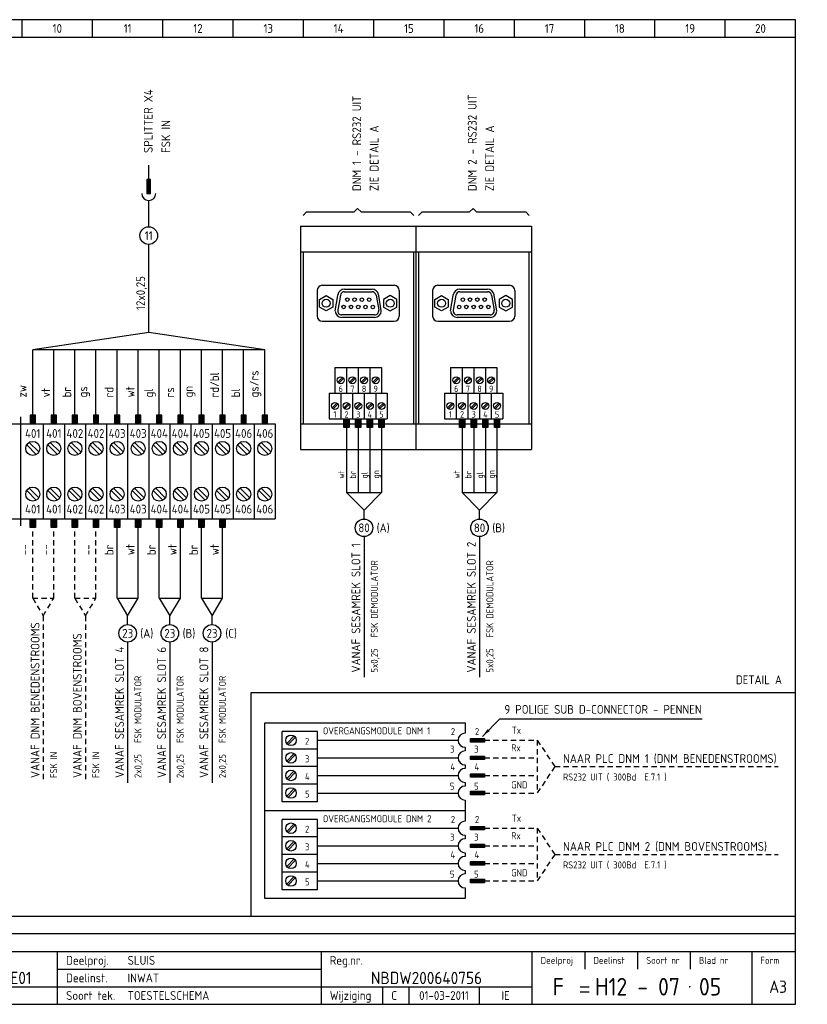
# Model space of a CAD drawing. Extents: x 10 to 413, y 10 to 290.
# Tile 3 of 3: x 189 to 413, y 10 to 290. Entities that reach past the tile are written whole.
import ezdxf
from ezdxf.enums import TextEntityAlignment as Align

# ---------------------------------------------------------------- set-up
doc = ezdxf.new("R2010")
doc.units = 0
doc.header["$MEASUREMENT"] = 0
doc.linetypes.add('STREEP', pattern=[2.5, 1.5, -1])
doc.layers.get('0').update_dxf_attribs({"linetype": 'CONTINUOUS'})
for name, color, linetype in [('0-25', 7, 'CONTINUOUS'), ('0-35', 2, 'CONTINUOUS'), ('0-50', 3, 'CONTINUOUS'), ('B-25', 7, 'CONTINUOUS'), ('S-25', 7, 'CONTINUOUS')]:
    doc.layers.add(name, color=color, linetype=linetype)
doc.styles.add('ISO', font='iso.shx')
doc.styles.add('ISO-SS', font='ISO')
doc.styles.get("Standard").update_dxf_attribs({"font": 'iso.shx'})
doc.dimstyles.get("Standard").update_dxf_attribs({"dimtxt": 0.18, "dimasz": 0.18, "dimexe": 0.18, "dimexo": 0.0625, "dimgap": 0.09, "dimtad": 0, "dimtih": 1, "dimtoh": 1, "dimdec": 4, "dimzin": 0, "dimdsep": 46, "dimtxsty": 'Standard', "dimcen": 0.09, "dimadec": 0, "dimazin": 0, "dimtfac": 1, "dimtdec": 4, "dimtofl": 0, "dimtmove": 2, "dimatfit": 3, "dimfxl": 0, "dimtolj": 1, "dimtzin": 0, "dimarcsym": 0})

# ---------------------------------------------------------------- blocks, each defined once
blk = doc.blocks.new('KADERA3')
at = {"layer": '0-25'}
for p, q in [((190, 285), (190, 290)), ((210, 285), (210, 290)), ((230, 285), (230, 290)), ((250, 285), (250, 290)), ((270, 285), (270, 290)), ((290, 285), (290, 290)), ((310, 285), (310, 290)), ((330, 285), (330, 290)), ((350, 285), (350, 290)), ((370, 285), (370, 290)), ((390, 285), (390, 290)), ((10, 285), (410, 285)), ((410, 35), (10, 35)), ((410, 30), (10, 30)), ((350, 25), (350, 20)), ((365, 25), (365, 20)), ((380, 25), (380, 20)), ((200, 20), (275, 20)), ((150, 15), (335, 15)), ((292.5, 15), (292.5, 10)), ((300, 15), (300, 10)), ((320, 15), (320, 10))]:
    blk.add_line(p, q, dxfattribs=at)
at = {"layer": '0-35'}
for p, q in [((200, 25), (200, 10)), ((275, 25), (275, 10)), ((335, 25), (335, 10)), ((397.5, 25), (397.5, 10))]:
    blk.add_line(p, q, dxfattribs=at)
at = {"layer": '0-50'}
for p, q in [((10, 25), (410, 25)), ((348.75, 15), (351.25, 15)), ((348.75, 13.5), (351.25, 13.5))]:
    blk.add_line(p, q, dxfattribs=at)
blk.add_lwpolyline([(10, 10), (410, 10), (410, 290), (10, 290)], close=True, dxfattribs=at)
at = {"layer": '0-50', "const_width": 0.25}
blk.add_lwpolyline([(379.75, 15, 1), (380, 15, 1)], format="xyb", close=True, dxfattribs=at)
at = {"layer": '0-25', "style": 'ISO'}
for s, height, p in [('Deelproj.', 2.5, (202.5, 22.5)), ('Reg.nr.', 2.5, (277.5, 22.5)), ('Deelproj', 2, (337.5, 22.5)), ('Deelinst', 2, (352.5, 22.5)), ('Soort nr', 2, (367.5, 22.5)), ('Blad nr', 2, (382.5, 22.5)), ('Form', 2, (400, 22.5)), ('Deelinst.', 2.5, (202.5, 17.5)), ('Soort tek.', 2.5, (202.5, 12.5)), ('Wijziging', 2.5, (277.5, 12.5))]:
    blk.add_text(s, height=height, dxfattribs=at).set_placement(p, align=Align.MIDDLE_LEFT)
for tag, p in [('STR1', (20, 287.5)), ('STR2', (40, 287.5)), ('STR3', (60, 287.5)), ('STR4', (80, 287.5)), ('STR5', (100, 287.5)), ('STR6', (120, 287.5)), ('STR7', (140, 287.5)), ('STR8', (160, 287.5)), ('STR9', (180, 287.5)), ('STR10', (200, 287.5)), ('STR11', (220, 287.5)), ('STR12', (240, 287.5)), ('STR13', (260, 287.5)), ('STR14', (280, 287.5)), ('STR15', (300, 287.5)), ('STR16', (320, 287.5)), ('STR17', (340, 287.5)), ('STR18', (360, 287.5)), ('STR19', (380, 287.5)), ('STR20', (400, 287.5)), ('W', (180, 12.5)), ('Z', (310, 12.5)), ('Y', (327.5, 12.5))]:
    blk.add_attdef(tag, text='', height=2.5, dxfattribs=at).set_placement(p, align=Align.MIDDLE)
for tag, p in [('N', (220, 22.5)), ('B', (92.5, 17.5)), ('P', (220, 17.5)), ('C', (92.5, 12.5)), ('U', (220, 12.5)), ('REV', (295, 12.5))]:
    blk.add_attdef(tag, text='', height=2.5, dxfattribs=at).set_placement(p, align=Align.MIDDLE_LEFT)
at = {"layer": '0-35', "style": 'ISO'}
blk.add_attdef('RNR', text='', height=3.5, dxfattribs=at).set_placement((305, 17.5), align=Align.MIDDLE)
for tag, p in [('X', (178.5, 17.5)), ('FORM', (402.5, 15))]:
    blk.add_attdef(tag, text='', height=3.5, dxfattribs=at).set_placement(p, align=Align.MIDDLE_LEFT)
at = {"layer": '0-50', "style": 'ISO'}
for tag, p in [('M', (342.5, 15)), ('O', (365, 15))]:
    blk.add_attdef(tag, text='', height=5, dxfattribs=at).set_placement(p, align=Align.MIDDLE)
blk.add_attdef('Q', text='', height=5, dxfattribs=at).set_placement((382.5, 15), align=Align.MIDDLE_LEFT)
blk = doc.blocks.new('*X2')
at = {"color": 0, "linetype": 'Continuous'}
for p, q in [((157, 84.17), (159.33, 86.5)), ((157, 84.88), (158.62, 86.5)), ((157, 85.58), (157.92, 86.5)), ((157, 86.29), (157.21, 86.5)), ((157.04, 83.5), (160.04, 86.5)), ((157.75, 83.5), (160.75, 86.5)), ((158.45, 83.5), (161.45, 86.5)), ((159.16, 83.5), (162, 86.34)), ((159.87, 83.5), (162, 85.63)), ((160.57, 83.5), (162, 84.93)), ((161.28, 83.5), (162, 84.22)), ((161.99, 83.5), (162, 83.51))]:
    blk.add_line(p, q, dxfattribs=at)

msp = doc.modelspace()

# ---------------------------------------------------------------- linework, layer by layer
at = {"layer": '0-25'}
for p, q in [((226, 244.6), (226, 248.6)), ((226, 231.1), (226, 238.6)), ((270.92, 235.33), (269.92, 234.33)), ((270.92, 235.33), (284.42, 235.33)), ((285.42, 236.33), (284.42, 235.33)), ((285.42, 236.33), (286.42, 235.33)), ((286.42, 235.33), (300.37, 235.33)), ((300.37, 235.33), (301.37, 234.33)), ((303.77, 235.33), (302.77, 234.33)), ((303.77, 235.33), (317.27, 235.33)), ((318.27, 236.33), (317.27, 235.33)), ((318.27, 236.33), (319.27, 235.33)), ((319.27, 235.33), (333.22, 235.33)), ((333.22, 235.33), (334.22, 234.33)), ((269.16, 231.25), (302.01, 231.25)), ((269.16, 231.25), (269.16, 167.74)), ((302.01, 231.25), (334.86, 231.25)), ((302.01, 231.25), (302.01, 167.74)), ((302.01, 231.25), (302.01, 167.74)), ((334.86, 231.25), (334.86, 167.74)), ((226, 201.08), (226, 226.1)), ((269.16, 223.95), (302.01, 223.95)), ((269.89, 223.95), (269.89, 175.04)), ((301.28, 223.95), (301.28, 175.04)), ((302.01, 223.95), (334.86, 223.95)), ((302.74, 223.95), (302.74, 175.04)), ((334.13, 223.95), (334.13, 175.04)), ((273.91, 213), (273.91, 205.7)), ((275.37, 214.46), (295.81, 214.46)), ((281.66, 213.36), (289.51, 213.36)), ((297.27, 213), (297.27, 205.7)), ((306.76, 213), (306.76, 205.7)), ((308.22, 214.46), (328.66, 214.46)), ((314.51, 213.36), (322.36, 213.36)), ((330.12, 213), (330.12, 205.7)), ((279.02, 207.16), (279.74, 211.54)), ((279.74, 211.54), (279.79, 211.8)), ((280.51, 211.67), (279.76, 207.44)), ((281.66, 212.63), (289.51, 212.63)), ((290.66, 211.67), (291.41, 207.44)), ((291.43, 211.54), (291.38, 211.8)), ((292.15, 207.16), (291.43, 211.54)), ((311.87, 207.16), (312.59, 211.54)), ((312.59, 211.54), (312.64, 211.8)), ((313.36, 211.67), (312.61, 207.44)), ((314.51, 212.63), (322.36, 212.63)), ((323.51, 211.67), (324.26, 207.44)), ((324.28, 211.54), (324.23, 211.8)), ((325, 207.16), (324.28, 211.54)), ((290.26, 206.06), (280.91, 206.06)), ((290.26, 205.33), (280.91, 205.33)), ((323.11, 206.06), (313.76, 206.06)), ((323.11, 205.33), (313.76, 205.33)), ((275.37, 204.24), (295.81, 204.24)), ((308.22, 204.24), (328.66, 204.24)), ((226, 201.08), (193, 196.08)), ((259, 196.08), (226, 201.08)), ((259, 196.08), (193, 196.08)), ((211, 175.08), (211, 196.08)), ((235, 175.08), (235, 196.08)), ((259, 175.08), (259, 196.08)), ((278.96, 191.1), (278.96, 183.8)), ((278.96, 191.1), (282.27, 191.1)), ((282.27, 191.1), (282.27, 183.8)), ((282.27, 191.1), (282.27, 183.8)), ((282.27, 191.1), (288.9, 191.1)), ((285.59, 191.1), (285.59, 183.8)), ((288.9, 191.1), (292.21, 191.1)), ((288.9, 191.1), (288.9, 183.8)), ((292.21, 191.1), (292.21, 183.8)), ((311.81, 191.1), (315.12, 191.1)), ((311.81, 191.1), (311.81, 183.8)), ((315.12, 191.1), (321.75, 191.1)), ((315.12, 191.1), (315.12, 183.8)), ((315.12, 191.1), (315.12, 183.8)), ((318.44, 191.1), (318.44, 183.8)), ((321.75, 191.1), (325.06, 191.1)), ((321.75, 191.1), (321.75, 183.8)), ((325.06, 191.1), (325.06, 183.8)), ((279.8, 186.91), (281.16, 188.27)), ((280.08, 186.63), (281.43, 187.99)), ((283.11, 186.91), (284.47, 188.27)), ((283.39, 186.63), (284.75, 187.99)), ((286.42, 186.91), (287.78, 188.27)), ((286.7, 186.63), (288.06, 187.99)), ((289.74, 186.91), (291.09, 188.27)), ((290.01, 186.63), (291.37, 187.99)), ((312.65, 186.91), (314.01, 188.27)), ((312.93, 186.63), (314.28, 187.99)), ((315.96, 186.91), (317.32, 188.27)), ((316.24, 186.63), (317.6, 187.99)), ((319.27, 186.91), (320.63, 188.27)), ((319.55, 186.63), (320.91, 187.99)), ((322.59, 186.91), (323.94, 188.27)), ((322.86, 186.63), (324.22, 187.99)), ((277.31, 183.8), (283.93, 183.8)), ((277.31, 183.8), (277.31, 176.5)), ((280.62, 183.8), (280.62, 176.5)), ((282.27, 183.8), (290.55, 183.8)), ((283.93, 183.8), (283.93, 176.5)), ((283.93, 183.8), (283.93, 176.5)), ((287.24, 183.8), (287.24, 176.5)), ((288.9, 183.8), (293.86, 183.8)), ((290.55, 183.8), (290.55, 176.5)), ((293.86, 183.8), (293.86, 176.5)), ((310.16, 183.8), (310.16, 176.5)), ((310.16, 183.8), (316.78, 183.8)), ((313.47, 183.8), (313.47, 176.5)), ((315.12, 183.8), (323.4, 183.8)), ((316.78, 183.8), (316.78, 176.5)), ((316.78, 183.8), (316.78, 176.5)), ((320.09, 183.8), (320.09, 176.5)), ((321.75, 183.8), (326.71, 183.8)), ((323.4, 183.8), (323.4, 176.5)), ((326.71, 183.8), (326.71, 176.5)), ((278.15, 179.61), (279.5, 180.97)), ((278.42, 179.33), (279.78, 180.69)), ((281.46, 179.61), (282.81, 180.97)), ((281.73, 179.33), (283.09, 180.69)), ((284.77, 179.61), (286.12, 180.97)), ((285.05, 179.33), (286.4, 180.69)), ((288.08, 179.61), (289.44, 180.97)), ((288.36, 179.33), (289.71, 180.69)), ((291.39, 179.61), (292.75, 180.97)), ((291.67, 179.33), (293.02, 180.69)), ((311, 179.61), (312.35, 180.97)), ((311.27, 179.33), (312.63, 180.69)), ((314.31, 179.61), (315.66, 180.97)), ((314.58, 179.33), (315.94, 180.69)), ((317.62, 179.61), (318.97, 180.97)), ((317.9, 179.33), (319.25, 180.69)), ((320.93, 179.61), (322.29, 180.97)), ((321.21, 179.33), (322.56, 180.69)), ((324.24, 179.61), (325.6, 180.97)), ((324.52, 179.33), (325.87, 180.69)), ((189.5, 177.08), (189.5, 146.08)), ((277.31, 176.5), (293.86, 176.5)), ((310.16, 176.5), (326.71, 176.5)), ((117.5, 175.08), (262, 175.08)), ((196, 175.08), (196, 148.08)), ((202, 175.08), (202, 148.08)), ((208, 175.08), (208, 148.08)), ((214, 175.08), (214, 148.08)), ((220, 175.08), (220, 148.08)), ((226, 175.08), (226, 148.08)), ((226, 175.08), (226, 148.08)), ((232, 175.08), (232, 148.08)), ((238, 175.08), (238, 148.08)), ((244, 175.08), (244, 148.08)), ((250, 175.08), (250, 148.08)), ((256, 175.08), (256, 148.08)), ((262, 175.08), (262, 148.08)), ((269.16, 175.04), (302.01, 175.04)), ((283.02, 174), (281.52, 174)), ((286.34, 174), (284.84, 174)), ((289.65, 174), (288.15, 174)), ((292.96, 174), (291.46, 174)), ((302.01, 175.04), (334.86, 175.04)), ((315.87, 174), (314.37, 174)), ((319.19, 174), (317.69, 174)), ((322.5, 174), (321, 174)), ((325.81, 174), (324.31, 174)), ((191.28, 169.1), (194.02, 166.36)), ((194.72, 167.07), (191.98, 169.81)), ((197.28, 169.1), (200.02, 166.36)), ((200.72, 167.07), (197.98, 169.81)), ((203.28, 169.1), (206.02, 166.36)), ((206.72, 167.07), (203.98, 169.81)), ((209.28, 169.1), (212.02, 166.36)), ((212.72, 167.07), (209.98, 169.81)), ((215.28, 169.1), (218.02, 166.36)), ((218.72, 167.07), (215.98, 169.81)), ((221.28, 169.1), (224.02, 166.36)), ((224.72, 167.07), (221.98, 169.81)), ((227.28, 169.1), (230.02, 166.36)), ((230.72, 167.07), (227.98, 169.81)), ((233.28, 169.1), (236.02, 166.36)), ((236.72, 167.07), (233.98, 169.81)), ((239.28, 169.1), (242.02, 166.36)), ((242.72, 167.07), (239.98, 169.81)), ((245.28, 169.1), (248.02, 166.36)), ((248.72, 167.07), (245.98, 169.81)), ((251.28, 169.1), (254.02, 166.36)), ((254.72, 167.07), (251.98, 169.81)), ((257.28, 169.1), (260.02, 166.36)), ((260.72, 167.07), (257.98, 169.81)), ((269.16, 167.74), (302.01, 167.74)), ((302.01, 167.74), (334.86, 167.74)), ((194.72, 154.07), (191.98, 156.81)), ((200.72, 154.07), (197.98, 156.81)), ((206.72, 154.07), (203.98, 156.81)), ((212.72, 154.07), (209.98, 156.81)), ((218.72, 154.07), (215.98, 156.81)), ((224.72, 154.07), (221.98, 156.81)), ((230.72, 154.07), (227.98, 156.81)), ((236.72, 154.07), (233.98, 156.81)), ((242.72, 154.07), (239.98, 156.81)), ((248.72, 154.07), (245.98, 156.81)), ((254.72, 154.07), (251.98, 156.81)), ((260.72, 154.07), (257.98, 156.81)), ((191.28, 156.1), (194.02, 153.36)), ((197.28, 156.1), (200.02, 153.36)), ((203.28, 156.1), (206.02, 153.36)), ((209.28, 156.1), (212.02, 153.36)), ((215.28, 156.1), (218.02, 153.36)), ((221.28, 156.1), (224.02, 153.36)), ((227.28, 156.1), (230.02, 153.36)), ((233.28, 156.1), (236.02, 153.36)), ((239.28, 156.1), (242.02, 153.36)), ((245.28, 156.1), (248.02, 153.36)), ((251.28, 156.1), (254.02, 153.36)), ((257.28, 156.1), (260.02, 153.36)), ((282.27, 155.5), (287.24, 150.5)), ((282.27, 155.5), (292.21, 155.5)), ((287.24, 150.5), (292.21, 155.5)), ((315.12, 155.5), (325.06, 155.5)), ((315.12, 155.5), (320.09, 150.5)), ((320.09, 150.5), (325.06, 155.5)), ((287.24, 148), (287.24, 150.5)), ((320.09, 148), (320.09, 150.5)), ((117.5, 148.08), (262, 148.08)), ((287.24, 143), (287.24, 103)), ((320.09, 143), (320.09, 103)), ((217, 125.5), (223, 125.5)), ((217, 125.5), (220, 120.5)), ((220, 120.5), (223, 125.5)), ((229, 125.5), (235, 125.5)), ((229, 125.5), (232, 120.5)), ((232, 120.5), (235, 125.5)), ((241, 125.5), (247, 125.5)), ((241, 125.5), (244, 120.5)), ((244, 120.5), (247, 125.5)), ((220, 118), (220, 120.5)), ((232, 118), (232, 120.5)), ((244, 118), (244, 120.5)), ((220, 113), (220, 73)), ((232, 113), (232, 73)), ((244, 113), (244, 73)), ((255, 98.58), (255, 35)), ((410, 98.58), (255, 98.58)), ((259, 90.08), (316, 90.08)), ((259, 40.08), (259, 90.08)), ((316, 90.08), (316, 87.08)), ((316, 83.08), (316, 82.08)), ((316, 78.08), (316, 77.08)), ((316, 73.08), (316, 72.08)), ((316, 68.08), (316, 62.08)), ((259, 65.08), (316, 65.08)), ((316, 58.08), (316, 57.08)), ((316, 53.08), (316, 52.08)), ((316, 48.08), (316, 47.08)), ((316, 43.08), (316, 40.08)), ((316, 40.08), (259, 40.08))]:
    msp.add_line(p, q, dxfattribs=at)
at = {"layer": '0-25', "linetype": 'Continuous'}
for p, q in [((193, 175.08), (193, 196.08)), ((199, 175.08), (199, 196.08)), ((205, 175.08), (205, 196.08)), ((217, 175.08), (217, 196.08)), ((223, 175.08), (223, 196.08)), ((229, 175.08), (229, 196.08)), ((241, 175.08), (241, 196.08)), ((247, 175.08), (247, 196.08)), ((253, 175.08), (253, 196.08)), ((192.25, 177.58), (192.25, 175.08)), ((193.75, 177.58), (192.25, 177.58)), ((193.75, 175.08), (193.75, 177.58)), ((198.25, 177.58), (198.25, 175.08)), ((199.75, 177.58), (198.25, 177.58)), ((199.75, 175.08), (199.75, 177.58)), ((204.25, 177.58), (204.25, 175.08)), ((205.75, 177.58), (204.25, 177.58)), ((205.75, 175.08), (205.75, 177.58)), ((210.25, 177.58), (210.25, 175.08)), ((211.75, 177.58), (210.25, 177.58)), ((211.75, 175.08), (211.75, 177.58)), ((216.25, 177.58), (216.25, 175.08)), ((217.75, 177.58), (216.25, 177.58)), ((217.75, 175.08), (217.75, 177.58)), ((223.75, 177.58), (222.25, 177.58)), ((222.25, 177.58), (222.25, 175.08)), ((223.75, 175.08), (223.75, 177.58)), ((229.75, 177.58), (228.25, 177.58)), ((228.25, 177.58), (228.25, 175.08)), ((229.75, 175.08), (229.75, 177.58)), ((234.25, 177.58), (234.25, 175.08)), ((235.75, 177.58), (234.25, 177.58)), ((235.75, 175.08), (235.75, 177.58)), ((241.75, 177.58), (240.25, 177.58)), ((240.25, 177.58), (240.25, 175.08)), ((241.75, 175.08), (241.75, 177.58)), ((246.25, 177.58), (246.25, 175.08)), ((247.75, 177.58), (246.25, 177.58)), ((247.75, 175.08), (247.75, 177.58)), ((253.75, 177.58), (252.25, 177.58)), ((252.25, 177.58), (252.25, 175.08)), ((253.75, 175.08), (253.75, 177.58)), ((258.25, 177.58), (258.25, 175.08)), ((259.75, 177.58), (258.25, 177.58)), ((259.75, 175.08), (259.75, 177.58)), ((281.52, 174), (281.52, 176.5)), ((283.02, 176.5), (283.02, 174)), ((284.84, 174), (284.84, 176.5)), ((286.34, 176.5), (286.34, 174)), ((288.15, 174), (288.15, 176.5)), ((289.65, 176.5), (289.65, 174)), ((291.46, 174), (291.46, 176.5)), ((292.96, 176.5), (292.96, 174)), ((314.37, 174), (314.37, 176.5)), ((315.87, 176.5), (315.87, 174)), ((317.69, 174), (317.69, 176.5)), ((319.19, 176.5), (319.19, 174)), ((321, 174), (321, 176.5)), ((322.5, 176.5), (322.5, 174)), ((324.31, 174), (324.31, 176.5)), ((325.81, 176.5), (325.81, 174)), ((282.27, 174), (282.27, 155.5)), ((285.59, 174), (285.59, 155.5)), ((288.9, 174), (288.9, 155.5)), ((292.21, 174), (292.21, 155.5)), ((315.12, 174), (315.12, 155.5)), ((318.44, 174), (318.44, 155.5)), ((321.75, 174), (321.75, 155.5)), ((325.06, 174), (325.06, 155.5)), ((192.25, 145.58), (192.25, 148.08)), ((193.75, 148.08), (193.75, 145.58)), ((198.25, 145.58), (198.25, 148.08)), ((199.75, 148.08), (199.75, 145.58)), ((204.25, 145.58), (204.25, 148.08)), ((205.75, 148.08), (205.75, 145.58)), ((210.25, 145.58), (210.25, 148.08)), ((211.75, 148.08), (211.75, 145.58)), ((216.25, 145.58), (216.25, 148.08)), ((217, 125.5), (217, 148.08)), ((217.75, 148.08), (217.75, 145.58)), ((222.25, 145.58), (222.25, 148.08)), ((223, 125.5), (223, 148.08)), ((223.75, 148.08), (223.75, 145.58)), ((228.25, 145.58), (228.25, 148.08)), ((229, 125.5), (229, 148.08)), ((229.75, 148.08), (229.75, 145.58)), ((234.25, 145.58), (234.25, 148.08)), ((235, 125.5), (235, 148.08)), ((235.75, 148.08), (235.75, 145.58)), ((240.25, 145.58), (240.25, 148.08)), ((241, 125.5), (241, 148.08)), ((241.75, 148.08), (241.75, 145.58)), ((246.25, 145.58), (246.25, 148.08)), ((247, 125.5), (247, 148.08)), ((247.75, 148.08), (247.75, 145.58)), ((193.75, 145.58), (192.25, 145.58)), ((199.75, 145.58), (198.25, 145.58)), ((205.75, 145.58), (204.25, 145.58)), ((211.75, 145.58), (210.25, 145.58)), ((217.75, 145.58), (216.25, 145.58)), ((223.75, 145.58), (222.25, 145.58)), ((229.75, 145.58), (228.25, 145.58)), ((235.75, 145.58), (234.25, 145.58)), ((241.75, 145.58), (240.25, 145.58)), ((247.75, 145.58), (246.25, 145.58)), ((264, 82.58), (264, 87.58)), ((274, 87.58), (264, 87.58)), ((274, 87.58), (264, 87.58)), ((274, 82.58), (274, 87.58)), ((267.27, 86.26), (265.3, 84.18)), ((267.63, 85.92), (265.66, 83.84)), ((274, 85.08), (314, 85.08)), ((264, 77.58), (264, 82.58)), ((274, 82.58), (264, 82.58)), ((267.27, 81.26), (265.3, 79.18)), ((274, 77.58), (274, 82.58)), ((267.63, 80.92), (265.66, 78.84)), ((274, 80.08), (314, 80.08)), ((264, 72.58), (264, 77.58)), ((274, 77.58), (264, 77.58)), ((267.27, 76.26), (265.3, 74.18)), ((267.63, 75.92), (265.66, 73.84)), ((274, 72.58), (274, 77.58)), ((274, 75.08), (314, 75.08)), ((264, 67.58), (264, 72.58)), ((274, 72.58), (264, 72.58)), ((267.27, 71.26), (265.3, 69.18)), ((267.63, 70.92), (265.66, 68.84)), ((274, 67.58), (274, 72.58)), ((274, 70.08), (314, 70.08)), ((274, 67.58), (264, 67.58)), ((274, 62.58), (264, 62.58)), ((264, 57.58), (264, 62.58)), ((274, 62.58), (264, 62.58)), ((274, 57.58), (274, 62.58)), ((267.27, 61.26), (265.3, 59.18)), ((267.63, 60.92), (265.66, 58.84)), ((274, 60.08), (314, 60.08)), ((274, 57.58), (264, 57.58)), ((264, 52.58), (264, 57.58)), ((267.27, 56.26), (265.3, 54.18)), ((274, 52.58), (274, 57.58)), ((267.63, 55.92), (265.66, 53.84)), ((274, 55.08), (314, 55.08)), ((274, 52.58), (264, 52.58)), ((264, 47.58), (264, 52.58)), ((267.27, 51.26), (265.3, 49.18)), ((267.63, 50.92), (265.66, 48.84)), ((274, 47.58), (274, 52.58)), ((274, 50.08), (314, 50.08)), ((274, 47.58), (264, 47.58)), ((264, 42.58), (264, 47.58)), ((267.27, 46.26), (265.3, 44.18)), ((267.63, 45.92), (265.66, 43.84)), ((274, 42.58), (274, 47.58)), ((274, 45.08), (314, 45.08)), ((274, 42.58), (264, 42.58))]:
    msp.add_line(p, q, dxfattribs=at)
at = {"layer": '0-25', "linetype": 'STREEP'}
for p, q in [((193, 125.5), (193, 148.08)), ((199, 125.5), (199, 148.08)), ((205, 125.5), (205, 148.08)), ((211, 125.5), (211, 148.08)), ((193, 125.5), (196, 120.5)), ((193, 125.5), (199, 125.5)), ((196, 120.5), (199, 125.5)), ((205, 125.5), (211, 125.5)), ((205, 125.5), (208, 120.5)), ((208, 120.5), (211, 125.5)), ((196, 120.5), (196, 73)), ((208, 120.5), (208, 73)), ((321.5, 85.08), (336.5, 85.08)), ((336.5, 85.08), (341.5, 77.58)), ((336.5, 85.08), (336.5, 70.08)), ((321.5, 80.08), (336.5, 80.08)), ((341.5, 77.58), (336.5, 70.08)), ((341.5, 77.58), (405, 77.58)), ((321.5, 75.08), (336.5, 75.08)), ((321.5, 70.08), (336.5, 70.08)), ((321.5, 60.08), (336.5, 60.08)), ((336.5, 60.08), (336.5, 45.08)), ((336.5, 60.08), (341.5, 52.58)), ((321.5, 55.08), (336.5, 55.08)), ((341.5, 52.58), (336.5, 45.08)), ((341.5, 52.58), (405, 52.58)), ((321.5, 50.08), (336.5, 50.08)), ((321.5, 45.08), (336.5, 45.08))]:
    msp.add_line(p, q, dxfattribs=at)
at = {"layer": '0-25'}
for points in [[(274.56, 210.44), (276.46, 211.54), (278.36, 210.44), (278.36, 208.25), (276.46, 207.16), (274.56, 208.25)], [(296.61, 210.44), (294.71, 211.54), (292.81, 210.44), (292.81, 208.25), (294.71, 207.16), (296.61, 208.25)], [(307.41, 210.44), (309.31, 211.54), (311.21, 210.44), (311.21, 208.25), (309.31, 207.16), (307.41, 208.25)], [(329.46, 210.44), (327.56, 211.54), (325.66, 210.44), (325.66, 208.25), (327.56, 207.16), (329.46, 208.25)]]:
    msp.add_lwpolyline(points, close=True, dxfattribs=at)
for centre, radius in [((226, 228.6), 2.5), ((276.46, 209.35), 1.13), ((282.48, 210.39), 0.504), ((284.55, 210.39), 0.504), ((286.62, 210.39), 0.504), ((288.69, 210.39), 0.504), ((294.71, 209.35), 1.13), ((309.31, 209.35), 1.13), ((315.33, 210.39), 0.504), ((317.4, 210.39), 0.504), ((319.47, 210.39), 0.504), ((321.54, 210.39), 0.504), ((327.56, 209.35), 1.13), ((281.44, 208.31), 0.504), ((283.51, 208.31), 0.504), ((285.59, 208.31), 0.504), ((287.66, 208.31), 0.504), ((289.73, 208.31), 0.504), ((314.29, 208.31), 0.504), ((316.36, 208.31), 0.504), ((318.44, 208.31), 0.504), ((320.51, 208.31), 0.504), ((322.58, 208.31), 0.504), ((280.62, 187.45), 0.978), ((283.93, 187.45), 0.978), ((287.24, 187.45), 0.978), ((290.55, 187.45), 0.978), ((313.47, 187.45), 0.978), ((316.78, 187.45), 0.978), ((320.09, 187.45), 0.978), ((323.4, 187.45), 0.978), ((278.96, 180.15), 0.978), ((282.27, 180.15), 0.978), ((285.59, 180.15), 0.978), ((288.9, 180.15), 0.978), ((292.21, 180.15), 0.978), ((311.81, 180.15), 0.978), ((315.12, 180.15), 0.978), ((318.44, 180.15), 0.978), ((321.75, 180.15), 0.978), ((325.06, 180.15), 0.978), ((193, 168.08), 2), ((199, 168.08), 2), ((205, 168.08), 2), ((211, 168.08), 2), ((217, 168.08), 2), ((223, 168.08), 2), ((229, 168.08), 2), ((235, 168.08), 2), ((241, 168.08), 2), ((247, 168.08), 2), ((253, 168.08), 2), ((259, 168.08), 2), ((193, 155.08), 2), ((199, 155.08), 2), ((205, 155.08), 2), ((211, 155.08), 2), ((217, 155.08), 2), ((223, 155.08), 2), ((229, 155.08), 2), ((235, 155.08), 2), ((241, 155.08), 2), ((247, 155.08), 2), ((253, 155.08), 2), ((259, 155.08), 2), ((287.24, 145.5), 2.5), ((320.09, 145.5), 2.5), ((220, 115.5), 2.5), ((232, 115.5), 2.5), ((244, 115.5), 2.5)]:
    msp.add_circle(centre, radius, dxfattribs=at)
at = {"layer": '0-25', "linetype": 'Continuous'}
for centre in [(266.46, 85.08), (266.46, 80.08), (266.46, 75.08), (266.46, 70.08), (266.46, 60.08), (266.46, 55.08), (266.46, 50.08), (266.46, 45.08)]:
    msp.add_circle(centre, 1.5, dxfattribs=at)
at = {"layer": '0-25'}
for centre, radius, start, end in [((226, 240.6), 2, 180, 0), ((275.37, 213), 1.46, 90, 180), ((281.66, 211.47), 1.9, 90, 170), ((289.51, 211.47), 1.9, 10, 90), ((295.81, 213), 1.46, 0, 90), ((308.22, 213), 1.46, 90, 180), ((314.51, 211.47), 1.9, 90, 170), ((322.36, 211.47), 1.9, 10, 90), ((328.66, 213), 1.46, 0, 90), ((281.66, 211.47), 1.17, 90, 170), ((289.51, 211.47), 1.17, 10, 90), ((314.51, 211.47), 1.17, 90, 170), ((322.36, 211.47), 1.17, 10, 90), ((280.91, 207.23), 1.17, 170, 270), ((290.26, 207.23), 1.17, 270, 10), ((313.76, 207.23), 1.17, 170, 270), ((323.11, 207.23), 1.17, 270, 10), ((275.37, 205.7), 1.46, 180, 270), ((280.91, 207.23), 1.9, 182.2042, 270), ((290.26, 207.23), 1.9, 270, 357.7958), ((295.81, 205.7), 1.46, 270, 0), ((308.22, 205.7), 1.46, 180, 270), ((313.76, 207.23), 1.9, 182.2042, 270), ((323.11, 207.23), 1.9, 270, 357.7958), ((328.66, 205.7), 1.46, 270, 0), ((316, 85.08), 2, 90, 270), ((316, 80.08), 2, 90, 270), ((316, 75.08), 2, 90, 270), ((316, 70.08), 2, 90, 270), ((316, 60.08), 2, 90, 270), ((316, 55.08), 2, 90, 270), ((316, 50.08), 2, 90, 270), ((316, 45.08), 2, 90, 270)]:
    msp.add_arc(centre, radius, start, end, dxfattribs=at)
at = {"layer": '0-35'}
for p, q in [((226.5, 244.6), (225.5, 244.6)), ((225.5, 244.6), (225.5, 240.6)), ((225.75, 244.6), (225.75, 240.6)), ((226, 244.6), (226, 240.6)), ((226.25, 240.6), (226.25, 244.6)), ((226.5, 240.6), (226.5, 244.6)), ((225.5, 240.6), (226.5, 240.6)), ((317.5, 84.58), (317.5, 85.58)), ((317.5, 85.58), (321.5, 85.58)), ((317.5, 85.33), (321.5, 85.33)), ((317.5, 85.08), (321.5, 85.08)), ((321.5, 84.83), (317.5, 84.83)), ((321.5, 84.58), (317.5, 84.58)), ((321.5, 85.58), (321.5, 84.58)), ((317.5, 79.58), (317.5, 80.58)), ((317.5, 80.58), (321.5, 80.58)), ((317.5, 80.33), (321.5, 80.33)), ((317.5, 80.08), (321.5, 80.08)), ((321.5, 79.83), (317.5, 79.83)), ((321.5, 79.58), (317.5, 79.58)), ((321.5, 80.58), (321.5, 79.58)), ((317.5, 74.58), (317.5, 75.58)), ((317.5, 75.58), (321.5, 75.58)), ((317.5, 75.33), (321.5, 75.33)), ((317.5, 75.08), (321.5, 75.08)), ((321.5, 74.83), (317.5, 74.83)), ((321.5, 74.58), (317.5, 74.58)), ((321.5, 75.58), (321.5, 74.58)), ((317.5, 69.58), (317.5, 70.58)), ((317.5, 70.58), (321.5, 70.58)), ((317.5, 70.33), (321.5, 70.33)), ((317.5, 70.08), (321.5, 70.08)), ((321.5, 70.58), (321.5, 69.58)), ((321.5, 69.83), (317.5, 69.83)), ((321.5, 69.58), (317.5, 69.58)), ((317.5, 59.58), (317.5, 60.58)), ((317.5, 60.58), (321.5, 60.58)), ((317.5, 60.33), (321.5, 60.33)), ((317.5, 60.08), (321.5, 60.08)), ((321.5, 59.83), (317.5, 59.83)), ((321.5, 59.58), (317.5, 59.58)), ((321.5, 60.58), (321.5, 59.58)), ((317.5, 54.58), (317.5, 55.58)), ((317.5, 55.58), (321.5, 55.58)), ((317.5, 55.33), (321.5, 55.33)), ((317.5, 55.08), (321.5, 55.08)), ((321.5, 54.83), (317.5, 54.83)), ((321.5, 54.58), (317.5, 54.58)), ((321.5, 55.58), (321.5, 54.58)), ((317.5, 49.58), (317.5, 50.58)), ((317.5, 50.58), (321.5, 50.58)), ((321.5, 50.58), (321.5, 49.58)), ((317.5, 50.33), (321.5, 50.33)), ((317.5, 50.08), (321.5, 50.08)), ((321.5, 49.83), (317.5, 49.83)), ((321.5, 49.58), (317.5, 49.58)), ((317.5, 44.58), (317.5, 45.58)), ((317.5, 45.58), (321.5, 45.58)), ((317.5, 45.33), (321.5, 45.33)), ((317.5, 45.08), (321.5, 45.08)), ((321.5, 44.83), (317.5, 44.83)), ((321.5, 45.58), (321.5, 44.58)), ((321.5, 44.58), (317.5, 44.58))]:
    msp.add_line(p, q, dxfattribs=at)

# ---------------------------------------------------------------- block references
at = {"layer": '0-25', "linetype": 'Continuous', "yscale": 0.5, "zscale": 0.5, "rotation": 270}
for p, xscale in [((150.5, 256.08), 0.5), ((156.5, 256.08), 0.5), ((162.5, 256.08), 0.5), ((168.5, 256.08), 0.5), ((174.5, 256.08), 0.5), ((180.5, 256.08), 0.5), ((186.5, 256.08), 0.5), ((192.5, 256.08), 0.5), ((198.5, 256.08), 0.5), ((204.5, 256.08), 0.5), ((210.5, 256.08), 0.5), ((216.5, 256.08), 0.5), ((239.77, 95.5), -0.5), ((243.09, 95.5), -0.5), ((246.4, 95.5), -0.5), ((249.71, 95.5), -0.5), ((272.62, 95.5), -0.5), ((275.94, 95.5), -0.5), ((279.25, 95.5), -0.5), ((282.56, 95.5), -0.5), ((150.5, 67.08), -0.5), ((156.5, 67.08), -0.5), ((162.5, 67.08), -0.5), ((168.5, 67.08), -0.5), ((174.5, 67.08), -0.5), ((180.5, 67.08), -0.5), ((186.5, 67.08), -0.5), ((192.5, 67.08), -0.5), ((198.5, 67.08), -0.5), ((204.5, 67.08), -0.5)]:
    msp.add_blockref('*X2', p, dxfattribs=dict(at, xscale=xscale))
at = {"layer": 'S-25'}
ref = msp.add_blockref('KADERA3', (0, 0), dxfattribs=at)
ref.add_attrib('N', 'SLUIS', dxfattribs={"layer": '0-25', "height": 2.5, "style": 'ISO'}).set_placement((220, 22.5), align=Align.MIDDLE_LEFT)
ref.add_attrib('P', 'INWAT', dxfattribs={"layer": '0-25', "height": 2.5, "style": 'ISO'}).set_placement((220, 17.5), align=Align.MIDDLE_LEFT)
ref.add_attrib('U', 'TOESTELSCHEMA', dxfattribs={"layer": '0-25', "height": 2.5, "style": 'ISO'}).set_placement((220, 12.5), align=Align.MIDDLE_LEFT)
ref.add_attrib('M', 'F', dxfattribs={"layer": '0-50', "height": 5, "style": 'ISO'}).set_placement((342.5, 15), align=Align.MIDDLE)
ref.add_attrib('O', 'H12 - 07', dxfattribs={"layer": '0-50', "height": 5, "style": 'ISO'}).set_placement((365, 15), align=Align.MIDDLE)
ref.add_attrib('Q', '05', dxfattribs={"layer": '0-50', "height": 5, "style": 'ISO'}).set_placement((382.5, 15), align=Align.MIDDLE_LEFT)
ref.add_attrib('X', 'F=H12+BE01', dxfattribs={"layer": '0-35', "height": 3.5, "style": 'ISO'}).set_placement((171, 17.5), align=Align.MIDDLE_LEFT)
ref.add_attrib('RNR', 'NBDW200640756', dxfattribs={"layer": '0-35', "height": 3.5, "style": 'ISO'}).set_placement((305, 17.5), align=Align.MIDDLE)
ref.add_attrib('FORM', 'A3', dxfattribs={"layer": '0-35', "height": 3.5, "style": 'ISO'}).set_placement((402.5, 15), align=Align.MIDDLE_LEFT)
ref.add_attrib('REV', 'C', dxfattribs={"layer": '0-25', "height": 2.5, "style": 'ISO'}).set_placement((295, 12.5), align=Align.MIDDLE_LEFT)
ref.add_attrib('Z', '01-03-2011', dxfattribs={"layer": '0-25', "height": 2.5, "style": 'ISO'}).set_placement((310, 12.5), align=Align.MIDDLE)
ref.add_attrib('Y', 'IE', dxfattribs={"layer": '0-25', "height": 2.5, "style": 'ISO'}).set_placement((327.5, 12.5), align=Align.MIDDLE)
ref.add_attrib('STR10', '10', dxfattribs={"layer": '0-25', "height": 2.5, "style": 'ISO'}).set_placement((200, 287.5), align=Align.MIDDLE)
ref.add_attrib('STR11', '11', dxfattribs={"layer": '0-25', "height": 2.5, "style": 'ISO'}).set_placement((220, 287.5), align=Align.MIDDLE)
ref.add_attrib('STR12', '12', dxfattribs={"layer": '0-25', "height": 2.5, "style": 'ISO'}).set_placement((240, 287.5), align=Align.MIDDLE)
ref.add_attrib('STR13', '13', dxfattribs={"layer": '0-25', "height": 2.5, "style": 'ISO'}).set_placement((260, 287.5), align=Align.MIDDLE)
ref.add_attrib('STR14', '14', dxfattribs={"layer": '0-25', "height": 2.5, "style": 'ISO'}).set_placement((280, 287.5), align=Align.MIDDLE)
ref.add_attrib('STR15', '15', dxfattribs={"layer": '0-25', "height": 2.5, "style": 'ISO'}).set_placement((300, 287.5), align=Align.MIDDLE)
ref.add_attrib('STR16', '16', dxfattribs={"layer": '0-25', "height": 2.5, "style": 'ISO'}).set_placement((320, 287.5), align=Align.MIDDLE)
ref.add_attrib('STR17', '17', dxfattribs={"layer": '0-25', "height": 2.5, "style": 'ISO'}).set_placement((340, 287.5), align=Align.MIDDLE)
ref.add_attrib('STR18', '18', dxfattribs={"layer": '0-25', "height": 2.5, "style": 'ISO'}).set_placement((360, 287.5), align=Align.MIDDLE)
ref.add_attrib('STR19', '19', dxfattribs={"layer": '0-25', "height": 2.5, "style": 'ISO'}).set_placement((380, 287.5), align=Align.MIDDLE)
ref.add_attrib('STR20', '20', dxfattribs={"layer": '0-25', "height": 2.5, "style": 'ISO'}).set_placement((400, 287.5), align=Align.MIDDLE)

# ---------------------------------------------------------------- texts
at = {"layer": '0-25', "style": 'ISO'}
for s, height, p in [('SPLITTER X4', 2.5, (227.12, 252.1)), ('DNM 1 - RS232 UIT', 2.5, (286.42, 241.25)), ('DNM 2 - RS232 UIT', 2.5, (319.27, 241.25)), ('FSK IN', 2.5, (232.12, 252.1)), ('ZIE DETAIL A', 2.5, (291.37, 241.25)), ('ZIE DETAIL A', 2.5, (324.22, 241.25)), ('12x0,25', 2.5, (224.94, 207.44)), ('rd/bl', 2.5, (245.96, 182.58)), ('gs/rs', 2.5, (257.25, 182.58)), ('zw', 2.5, (191.25, 182.58)), ('vt', 2.5, (197.96, 182.58)), ('br', 2.5, (203.96, 182.58)), ('gs', 2.5, (208.53, 182.58)), ('rd', 2.5, (215.96, 182.58)), ('wt', 2.5, (221.96, 182.58)), ('gl', 2.5, (227.25, 182.58)), ('rs', 2.5, (233.25, 182.58)), ('gn', 2.5, (238.53, 182.58)), ('bl', 2.5, (251.96, 182.58)), ('wt', 1.8, (281.62, 159.5)), ('br', 1.8, (284.93, 159.5)), ('gl', 1.8, (288.24, 159.5)), ('gn', 1.8, (291.55, 159.5)), ('wt', 1.8, (314.47, 159.5)), ('br', 1.8, (317.78, 159.5)), ('gl', 1.8, (321.09, 159.5)), ('gn', 1.8, (324.4, 159.5)), ('VANAF SESAMREK SLOT 1', 2.5, (286.18, 104.34)), ('VANAF SESAMREK SLOT 2', 2.5, (319.03, 104.34)), ('br', 2.5, (215.97, 137.73)), ('wt', 2.5, (221.97, 137.73)), ('br', 2.5, (227.97, 137.73)), ('wt', 2.5, (233.97, 137.73)), ('br', 2.5, (239.97, 137.73)), ('wt', 2.5, (245.97, 137.73)), ('--', 2.5, (191.97, 137.73)), ('--', 2.5, (197.97, 137.73)), ('--', 2.5, (209.97, 137.73)), ('FSK DEMODULATOR', 2, (291.18, 114.34)), ('FSK DEMODULATOR', 2, (324.03, 114.34)), ('VANAF DNM BENEDENSTROOMS', 2.5, (194.94, 74.34)), ('VANAF DNM BOVENSTROOMS', 2.5, (206.94, 74.34)), ('VANAF SESAMREK SLOT 4', 2.5, (218.94, 74.34)), ('VANAF SESAMREK SLOT 6', 2.5, (230.94, 74.34)), ('VANAF SESAMREK SLOT 8', 2.5, (242.94, 74.34)), ('5x0,25', 2, (291.18, 104.34)), ('5x0,25', 2, (324.03, 104.34)), ('FSK MODULATOR', 2, (223.94, 84.34)), ('FSK MODULATOR', 2, (235.94, 84.34)), ('FSK MODULATOR', 2, (247.94, 84.34)), ('FSK IN', 2, (199.94, 74.34)), ('FSK IN', 2, (211.94, 74.34)), ('2x0,25', 2, (223.94, 74.34)), ('2x0,25', 2, (235.94, 74.34)), ('2x0,25', 2, (247.94, 74.34))]:
    msp.add_text(s, height=height, rotation=90, dxfattribs=at).set_placement(p)
for s, p in [('11', (226, 228.6)), ('80', (287.24, 145.5)), ('(A)', (292.68, 145.5)), ('80', (320.09, 145.5)), ('(B)', (325.53, 145.5)), ('23', (220, 115.5)), ('(A)', (225.44, 115.5)), ('23', (232, 115.5)), ('(B)', (237.44, 115.5)), ('23', (244, 115.5)), ('(C)', (249.44, 115.5))]:
    msp.add_text(s, height=2.5, dxfattribs=at).set_placement(p, align=Align.MIDDLE)
at = {"layer": '0-25', "linetype": 'Continuous', "style": 'ISO-SS'}
for s, height, p in [('6', 1.82, (280.62, 184.14)), ('7', 1.82, (283.93, 184.14)), ('8', 1.82, (287.24, 184.14)), ('9', 1.82, (290.55, 184.14)), ('6', 1.82, (313.47, 184.14)), ('7', 1.82, (316.78, 184.14)), ('8', 1.82, (320.09, 184.14)), ('9', 1.82, (323.4, 184.14)), ('1', 1.82, (278.96, 176.84)), ('2', 1.82, (282.27, 176.84)), ('3', 1.82, (285.59, 176.84)), ('4', 1.82, (288.9, 176.84)), ('5', 1.82, (292.21, 176.84)), ('1', 1.82, (311.81, 176.84)), ('2', 1.82, (315.12, 176.84)), ('3', 1.82, (318.44, 176.84)), ('4', 1.82, (321.75, 176.84)), ('5', 1.82, (325.06, 176.84)), ('401', 2.5, (193, 171.08)), ('401', 2.5, (199, 171.08)), ('402', 2.5, (205, 171.08)), ('402', 2.5, (211, 171.08)), ('403', 2.5, (217, 171.08)), ('403', 2.5, (223, 171.08)), ('404', 2.5, (229, 171.08)), ('404', 2.5, (235, 171.08)), ('405', 2.5, (241, 171.08)), ('405', 2.5, (247, 171.08)), ('406', 2.5, (253, 171.08)), ('406', 2.5, (259, 171.08)), ('401', 2.5, (193, 149.57)), ('401', 2.5, (199, 149.57)), ('402', 2.5, (205, 149.57)), ('402', 2.5, (211, 149.57)), ('403', 2.5, (217, 149.57)), ('403', 2.5, (223, 149.57)), ('404', 2.5, (229, 149.57)), ('404', 2.5, (235, 149.57)), ('405', 2.5, (241, 149.57)), ('405', 2.5, (247, 149.57)), ('406', 2.5, (253, 149.57)), ('406', 2.5, (259, 149.57))]:
    msp.add_text(s, height=height, dxfattribs=at).set_placement(p, align=Align.CENTER)
at = {"layer": '0-25', "style": 'ISO'}
msp.add_text('INTERNE BEDRADING (STANDAARD LIB KABELS EN SNOEREN)', height=2.5, dxfattribs=at).set_placement((99.39, 53.43), align=Align.TOP_LEFT)
at = {"layer": 'B-25', "linetype": 'Continuous'}
msp.add_text('DETAIL A', height=2.5, dxfattribs=at).set_placement((393, 103.54), align=Align.TOP_LEFT)
at = {"layer": 'B-25', "linetype": 'Continuous', "style": 'ISO'}
msp.add_text('9 POLIGE SUB D-CONNECTOR - PENNEN', height=2.5, dxfattribs=at).set_placement((327.16, 92.62))
at = {"layer": 'B-25', "style": 'ISO'}
for s, p in [('OVERGANGSMODULE DNM 1', (275.53, 88.78)), ('Tx', (329.27, 88.95)), ('Rx', (329.09, 83.95)), ('GND', (329.09, 73.4)), ('OVERGANGSMODULE DNM 2', (275.53, 63.78)), ('Tx', (329.27, 63.95)), ('Rx', (329.09, 58.95)), ('GND', (329.09, 48.4))]:
    msp.add_text(s, height=2, dxfattribs=at).set_placement(p, align=Align.TOP_LEFT)
for s, p in [('2', (313.15, 86.55)), ('2', (320.01, 86.55)), ('3', (312.97, 81.55)), ('3', (319.83, 81.55)), ('4', (313.15, 76.55)), ('4', (320.01, 76.55)), ('5', (312.97, 71)), ('5', (319.83, 71)), ('2', (313.15, 61.55)), ('2', (320.01, 61.55)), ('3', (312.97, 56.55)), ('3', (319.83, 56.55)), ('4', (313.15, 51.55)), ('4', (320.01, 51.55)), ('5', (312.97, 46)), ('5', (319.83, 46))]:
    msp.add_text(s, height=2, dxfattribs=at).set_placement(p, align=Align.RIGHT)
for s, height, p in [('2', 2, (270.44, 83.79)), ('NAAR PLC DNM 1 (DNM BENEDENSTROOMS)', 2.5, (343.84, 78.64)), ('3', 2, (270.44, 78.79)), ('4', 2, (270.44, 73.79)), ('RS232 UIT ( 300Bd  E.7.1 )', 2, (343.84, 73.64)), ('5', 2, (270.44, 68.79)), ('2', 2, (270.44, 58.79)), ('NAAR PLC DNM 2 (DNM BOVENSTROOMS)', 2.5, (343.84, 53.64)), ('3', 2, (270.44, 53.79)), ('4', 2, (270.44, 48.79)), ('RS232 UIT ( 300Bd  E.7.1 )', 2, (343.84, 48.64)), ('5', 2, (270.44, 43.79))]:
    msp.add_text(s, height=height, dxfattribs=at).set_placement(p)

# ---------------------------------------------------------------- leaders
at = {"layer": '0-25'}
msp.add_leader([(320.89, 86.19), (325.89, 91.19), (383.39, 91.19)], dimstyle='Standard', override={"dimscale": 1, "dimtxt": 2.5, "dimasz": 2.5, "dimexe": 2, "dimexo": 2, "dimgap": 1, "dimtad": 0, "dimtih": 0, "dimtoh": 0, "dimdec": 2, "dimzin": 8, "dimtxsty": 'ISO', "dimcen": -3, "dimclrd": 256, "dimclre": 256, "dimclrt": 4, "dimtfac": 0.72, "dimtdec": 2, "dimtix": 1, "dimtofl": 1, "dimtmove": 2, "dimtzin": 8}, dxfattribs=at)

doc.saveas('drawing.dxf')
